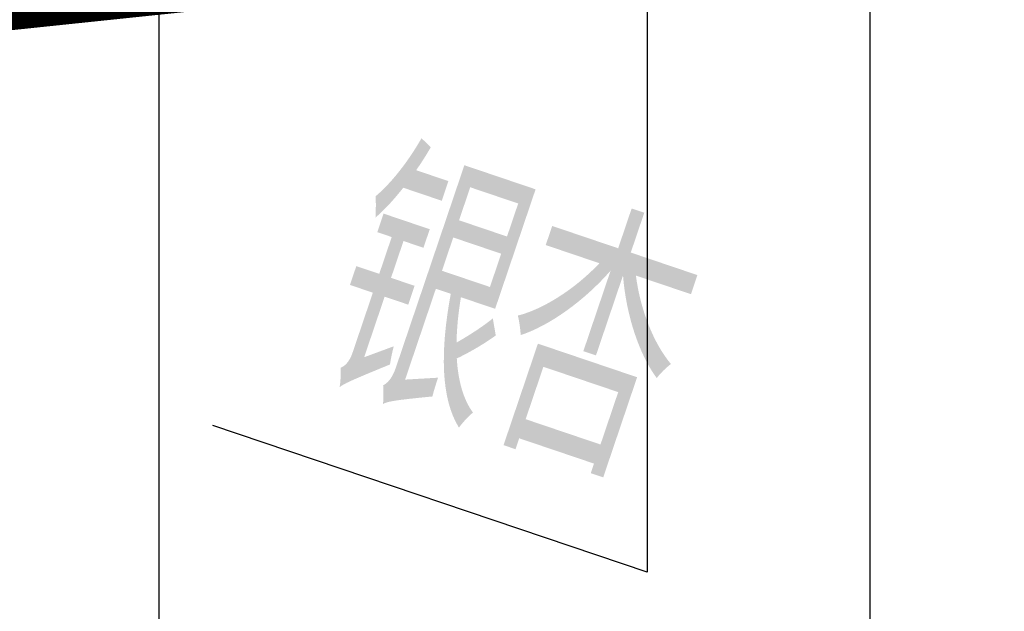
# Model space of a CAD drawing. Header units: millimetres. Extents: x -64078 to -62795, y 13127 to 13405.
# Tile 7 of 51: x -63782 to -63755, y 13195 to 13212. Entities that reach past the tile are written whole.
import ezdxf

# ---------------------------------------------------------------- set-up
doc = ezdxf.new("R2010")
doc.units = ezdxf.units.MM
doc.header["$LTSCALE"] = 1000
doc.header["$MEASUREMENT"] = 0
doc.linetypes.add('DASH', pattern=[0.35, 0.25, -0.1])
for name, color, linetype in [('DIM_LEAD', 3, 'Continuous'), ('PUB_TEXT', 7, 'Continuous'), ('方格网', 252, 'Continuous')]:
    doc.layers.add(name, color=color, linetype=linetype)
doc.styles.add('_TCH_DIM', font='SIMPLEX', dxfattribs={"bigfont": 'GBCBIG'})

msp = doc.modelspace()

# ---------------------------------------------------------------- linework, layer by layer
at = {"color": 1, "linetype": 'DASH', "ltscale": 0.05, "const_width": 1.5, "flags": 128}
msp.add_lwpolyline([(-64038.542, 13204.884), (-63895.092, 13197.371), (-63800.506, 13210.7), (-63751.729, 13215.805), (-63725.678, 13230.88), (-63707.677, 13255.675), (-63810.609, 13373.771), (-64025.417, 13364.851), (-64038.542, 13364.851)], close=True, dxfattribs=at)
at = {"layer": 'DIM_LEAD', "linetype": 'Continuous'}
for p, q in [((-63764.818, 13227.635, 0.189), (-63764.818, 13196.561, 0.189)), ((-63764.818, 13196.561, 0.189), (-63777.029, 13200.694, 0.189))]:
    msp.add_line(p, q, dxfattribs=at)
at = {"layer": '方格网'}
for p, q in [((-63778.542, 13173.771), (-63778.542, 13380.854)), ((-63758.542, 13173.771), (-63758.542, 13380.854))]:
    msp.add_line(p, q, dxfattribs=at)

# ---------------------------------------------------------------- texts
at = {"layer": 'PUB_TEXT', "linetype": 'Continuous', "style": '_TCH_DIM'}
for s, p in [('银杏', (-63774.366, 13202.01, 0.189)), ('高杆女贞', (-63816.331, 13190.511, 0.189))]:
    msp.add_text(s, height=6.7518, rotation=341.3032, dxfattribs=at).set_placement(p)

doc.saveas('drawing.dxf')
